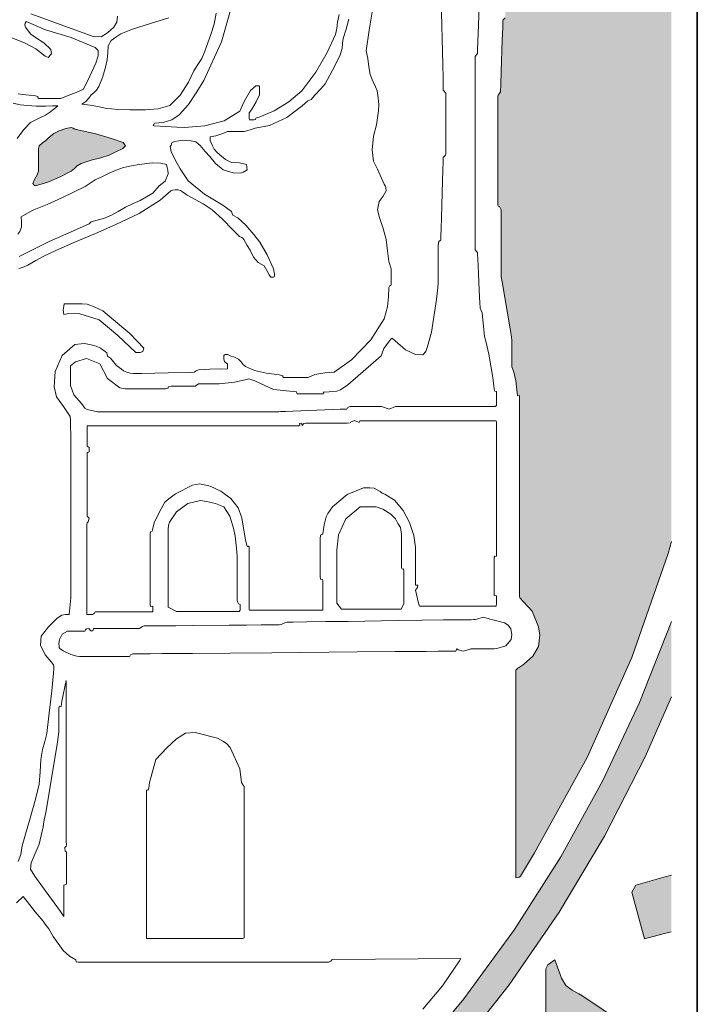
# Model space of a CAD drawing. Header units: metres. Extents: x -185 to -10, y 10 to 129.
# Tile 23 of 29: x -17.49 to -10, y 102.98 to 113.86. Entities that reach past the tile are written whole.
import ezdxf

# ---------------------------------------------------------------- set-up
doc = ezdxf.new("R2010")
doc.units = ezdxf.units.M
doc.header["$LTSCALE"] = 0.0125
doc.layers.add('Z_Schriftfeld-Logo', color=7, linetype='Continuous', lineweight=0, true_color=0xcccccc)
doc.layers.add('Z_Schriftfeld-Logoschraffur', color=7, linetype='Continuous', lineweight=0, true_color=0xdedede)

# ---------------------------------------------------------------- blocks, each defined once
blk = doc.blocks.new('UzK_Logo')
at = {"layer": 'Z_Schriftfeld-Logoschraffur'}
h = blk.add_hatch(color=256, dxfattribs=at)
h.dxf.hatch_style = 1
h.paths.add_polyline_path([(16.119, 4.735), (16.026, 5.081), (15.537, 6.427), (14.94, 7.716), (14.241, 8.945), (14.146, 9.094), (14.099, 9.168), (14.081, 9.195), (14.062, 9.223), (14.029, 9.235), (13.941, 9.181), (13.901, 9.153), (13.901, 9.108), (13.901, 9.03), (13.901, 8.799), (13.9, 8.225), (13.9, 7.987), (13.9, 7.902), (13.9, 7.849), (13.924, 7.725), (13.942, 7.649), (13.947, 7.615), (13.955, 7.533), (13.976, 7.042), (14.024, 6.81), (14.059, 6.694), (14.12, 6.505), (14.175, 6.327), (14.187, 6.24), (14.103, 6.023), (14.077, 5.909), (14.112, 5.791), (14.275, 5.587), (14.313, 5.484), (14.322, 5.359), (14.317, 5.246), (14.31, 5.188), (14.31, 5.135), (14.31, 5.043), (14.31, 4.821), (14.31, 4.731), (14.31, 4.684), (14.275, 4.568), (14.238, 4.261), (14.233, 4.186), (14.228, 4.178), (14.218, 4.182), (14.206, 4.165), (14.206, 4.111), (14.206, 4.019), (14.151, 3.633), (14.09, 3.129), (14.085, 2.973), (14.078, 2.777), (14.071, 2.577), (14.065, 2.409), (14.062, 2.309), (14.054, 2.281), (14.032, 2.208), (14.012, 2.075), (14.012, 2.034), (14.012, 1.944), (14.012, 1.844), (13.985, 1.82), (13.98, 1.806), (13.977, 1.72), (13.971, 1.561), (13.957, 1.164), (13.952, 0.999), (13.948, 0.904), (13.918, 0.861), (13.917, 0.849), (13.917, 0.836), (13.917, 0.787), (13.917, 0.591), (13.917, 0.312), (13.917, -0.278), (13.917, -0.479), (13.917, -0.533), (13.918, -0.547), (13.935, -0.554), (13.956, -0.588), (13.956, -0.679), (13.956, -0.827), (13.956, -1.009), (13.956, -1.19), (13.956, -1.338), (13.956, -1.421), (13.959, -1.444), (13.972, -1.511), (14.073, -2.106), (14.087, -2.207), (14.093, -2.26), (14.093, -2.328), (14.093, -2.474), (14.093, -2.591), (14.119, -2.659), (14.144, -2.768), (14.155, -2.88), (14.166, -2.957), (14.189, -2.95), (14.189, -2.977), (14.189, -3.044), (14.189, -3.179), (14.189, -3.367), (14.189, -3.857), (14.189, -4.416), (14.189, -4.942), (14.189, -5.163), (14.189, -5.338), (14.189, -5.456), (14.189, -5.504), (14.196, -5.524), (14.243, -5.576), (14.351, -5.694), (14.431, -5.891), (14.447, -5.997), (14.431, -6.143), (14.36, -6.266), (14.241, -6.369), (14.165, -6.419), (14.143, -6.442), (14.143, -6.521), (14.143, -6.668), (14.143, -6.87), (14.143, -7.389), (14.143, -7.974), (14.143, -8.52), (14.143, -8.746), (14.143, -8.924), (14.143, -9.04), (14.143, -9.082), (14.191, -9.073), (14.201, -9.058), (14.382, -8.764), (15.048, -7.552), (15.615, -6.282), (16.079, -4.959), (16.119, -4.806)])
blk.add_hatch(color=256, dxfattribs=at).paths.add_polyline_path([(9.154, 0.184), (9.186, 0.217), (9.17, 0.243), (9.157, 0.262), (9.011, 0.312), (8.812, 0.37), (8.597, 0.418), (8.542, 0.431), (8.524, 0.444), (8.495, 0.45), (8.43, 0.438), (8.345, 0.41), (8.278, 0.375), (8.234, 0.342), (8.2, 0.311), (8.176, 0.285), (8.133, 0.254), (8.092, 0.218), (8.084, 0.18), (8.084, 0.035), (8.084, -0.103), (8.064, -0.152), (8.033, -0.209), (8.009, -0.261), (8.021, -0.276), (8.045, -0.291), (8.201, -0.243), (8.358, -0.176), (8.497, -0.105), (8.539, -0.071), (8.572, -0.037), (8.624, -0.008), (8.751, 0.034), (8.873, 0.065), (8.978, 0.099), (9.066, 0.142)])
h = blk.add_hatch(color=256, dxfattribs=at)
h.dxf.hatch_style = 1
h.paths.add_polyline_path([(11.823, -12.94), (12.62, -12.155), (13.365, -11.321), (14.058, -10.44), (14.693, -9.515), (15.271, -8.549), (15.786, -7.545), (16.119, -6.78), (16.119, -5.828), (15.715, -6.853), (15.246, -7.851), (14.716, -8.812), (14.128, -9.735), (13.484, -10.617), (12.772, -11.441), (12.04, -12.248), (11.244, -12.991), (10.402, -13.684), (9.517, -14.324), (8.591, -14.907), (7.626, -15.433), (6.626, -15.897), (5.592, -16.298), (5.063, -16.474), (4.872, -16.532), (4.804, -16.918), (5.035, -16.849), (6.117, -16.479), (7.165, -16.042), (8.178, -15.54), (9.153, -14.977), (10.087, -14.354), (10.978, -13.674)])
h = blk.add_hatch(color=256, dxfattribs=at)
h.dxf.hatch_style = 1
h.paths.add_polyline_path([(7.795, -17.281), (7.813, -17.215), (7.815, -17.171), (7.804, -17.155), (7.606, -17.1), (7.312, -17.02), (7.161, -16.979), (7.115, -17.13), (7.027, -17.424), (6.968, -17.623), (7.068, -17.662), (7.597, -17.825), (7.642, -17.778), (7.719, -17.529)])
h.paths.add_polyline_path([(8.559, -18.595), (8.58, -18.519), (8.575, -18.511), (8.571, -18.505), (8.459, -18.473), (8.12, -18.376), (7.92, -18.319), (7.86, -18.52), (7.757, -18.86), (7.724, -18.974), (7.728, -18.981), (7.733, -18.987), (7.804, -19.009), (8.114, -19.098), (8.344, -19.165), (8.36, -19.166), (8.383, -19.166), (8.394, -19.161), (8.464, -18.92)])
h.paths.add_polyline_path([(9.291, -17.02), (9.196, -16.859), (9.068, -16.557), (9.059, -16.268), (9.002, -16.272), (8.866, -16.28), (8.575, -16.298), (8.525, -16.301), (8.497, -16.368), (8.365, -16.678), (8.309, -16.809), (8.29, -16.852), (8.29, -16.886), (8.354, -16.883), (8.622, -16.878), (8.732, -17.079), (8.921, -17.423), (9.12, -17.786), (9.262, -18.044), (9.287, -18.109), (9.276, -18.144), (9.256, -18.215), (9.255, -18.267), (9.259, -18.269), (9.279, -18.274), (9.394, -18.301), (9.726, -18.381), (9.828, -18.405), (9.844, -18.382), (9.918, -18.09), (9.959, -17.929), (9.983, -17.834), (9.753, -17.785), (9.703, -17.753), (9.611, -17.638), (9.442, -17.334)])
h.paths.add_polyline_path([(10.494, -16.402), (10.26, -16.027), (10.177, -15.835), (10.169, -15.708), (10.164, -15.582), (10.147, -15.566), (10.114, -15.566), (10.095, -15.566), (9.985, -15.561), (9.782, -15.575), (9.617, -15.646), (9.533, -15.805), (9.492, -15.976), (9.484, -16.045), (9.469, -16.104), (9.444, -16.183), (9.488, -16.22), (9.615, -16.207), (9.718, -16.194), (9.86, -16.334), (10.042, -16.611), (10.22, -16.884), (10.329, -17.048), (10.445, -17.219), (10.523, -17.354), (10.522, -17.396), (10.508, -17.458), (10.495, -17.522), (10.64, -17.554), (10.935, -17.612), (11.082, -17.64), (11.091, -17.627), (11.1, -17.613), (11.109, -17.594), (11.141, -17.395), (11.184, -17.132), (11.181, -17.045), (11.107, -17.019), (11.022, -17.003), (10.971, -16.995), (10.94, -16.997), (10.912, -16.992), (10.75, -16.766)])
h.paths.add_polyline_path([(11.322, -15.775), (11.073, -15.438), (10.962, -15.239), (11.196, -15.124), (11.44, -15.004), (11.545, -15.059), (11.901, -15.49), (12.242, -15.905), (12.31, -15.962), (12.406, -15.962), (12.49, -15.962), (12.499, -16.002), (12.499, -16.157), (12.499, -16.283), (12.543, -16.201), (12.685, -15.909), (12.791, -15.691), (12.677, -15.54), (12.526, -15.356), (12.377, -15.174), (12.217, -14.992), (12.038, -14.789), (11.879, -14.581), (11.87, -14.493), (11.87, -14.341), (11.87, -14.257), (11.658, -14.332), (11.451, -14.406), (11.261, -14.473), (11.221, -14.487), (11.179, -14.501), (11.134, -14.515), (11.067, -14.535), (11.002, -14.557), (10.943, -14.583), (10.887, -14.597), (10.85, -14.615), (10.841, -14.657), (10.844, -14.666), (10.847, -14.668), (10.848, -14.686), (10.851, -14.756), (10.851, -14.831), (10.847, -14.856), (10.847, -14.86), (10.847, -14.863), (10.825, -14.92), (10.697, -15.242), (10.575, -15.551), (10.654, -15.717), (10.822, -15.93), (10.99, -16.137), (11.111, -16.288), (11.205, -16.413), (11.303, -16.538), (11.381, -16.637), (11.456, -16.741), (11.531, -16.811), (11.627, -16.829), (11.729, -16.83), (11.876, -16.832), (12.079, -16.847), (12.497, -16.882), (12.754, -16.904), (12.748, -17), (12.74, -17.076), (12.732, -17.138), (12.768, -17.138), (12.835, -17.138), (12.867, -17.137), (12.892, -16.96), (12.932, -16.674), (12.948, -16.552), (12.937, -16.535), (12.879, -16.509), (12.585, -16.417), (12.288, -16.349), (12.044, -16.294), (11.904, -16.282), (11.773, -16.259), (11.595, -16.106)])
h.paths.add_polyline_path([(12.854, -13.972), (12.642, -13.746), (12.659, -13.667), (12.706, -13.542), (12.784, -13.448), (12.922, -13.395), (13.062, -13.367), (13.128, -13.366), (13.277, -13.508), (13.511, -13.745), (13.706, -13.938), (13.85, -14.072), (13.99, -14.211), (14.076, -14.316), (14.074, -14.355), (14.07, -14.402), (14.116, -14.434), (14.368, -14.434), (14.63, -14.434), (14.681, -14.309), (14.688, -14.078), (14.689, -13.899), (14.686, -13.846), (14.675, -13.837), (14.639, -13.836), (14.502, -13.832), (14.379, -13.828), (14.355, -13.819), (14.106, -13.578), (13.796, -13.272), (13.496, -12.969), (13.438, -12.821), (13.423, -12.698), (13.403, -12.579), (13.396, -12.568), (13.381, -12.561), (13.09, -12.726), (12.803, -12.89), (12.539, -13.043), (12.527, -13.114), (12.516, -13.182), (12.513, -13.219), (12.513, -13.259), (12.513, -13.319), (12.513, -13.346), (12.506, -13.395), (12.495, -13.459), (12.443, -13.516), (12.289, -13.579), (12.131, -13.637), (12.027, -13.693), (12.008, -13.937), (11.986, -14.212), (11.984, -14.272), (12.009, -14.272), (12.035, -14.272), (12.061, -14.269), (12.156, -14.25), (12.274, -14.224), (12.411, -14.307), (12.839, -14.725), (13.218, -15.097), (13.257, -15.15), (13.257, -15.209), (13.257, -15.257), (13.347, -15.261), (13.638, -15.261), (13.855, -15.261), (13.864, -15.211), (13.868, -15.104), (13.876, -14.894), (13.883, -14.761), (13.885, -14.706), (13.866, -14.658), (13.789, -14.653), (13.636, -14.653), (13.552, -14.653), (13.297, -14.413)])
h.paths.add_polyline_path([(14.576, -11.99), (14.463, -11.905), (14.414, -11.844), (14.395, -11.77), (14.387, -11.661), (14.369, -11.534), (14.352, -11.422), (14.174, -11.509), (14, -11.598), (13.846, -11.679), (13.765, -11.717), (13.647, -11.783), (13.604, -11.835), (13.629, -11.984), (13.67, -12.221), (13.709, -12.369), (13.892, -12.308), (14.104, -12.237), (14.199, -12.258), (14.553, -12.534), (14.917, -12.819), (14.976, -12.867), (14.976, -12.885), (14.894, -12.962), (14.751, -13.101), (14.623, -13.244), (14.64, -13.346), (14.771, -13.546), (14.864, -13.688), (14.971, -13.587), (15.223, -13.335), (15.376, -13.183), (15.539, -13.306), (15.862, -13.551), (16.025, -13.675), (16.025, -13.655), (16.025, -13.621), (16.025, -13.601), (16.019, -13.451), (15.993, -13.208), (15.938, -13.024), (15.859, -12.948), (15.76, -12.886), (15.712, -12.839), (15.735, -12.816), (15.753, -12.793), (15.737, -12.754), (15.604, -12.581), (15.474, -12.414), (15.438, -12.407), (15.356, -12.478), (15.285, -12.539), (15.099, -12.401), (14.84, -12.192)])
h.paths.add_polyline_path([(15.084, -10.644), (14.999, -10.587), (14.97, -10.568), (14.965, -10.565), (14.945, -10.553), (14.859, -10.506), (14.78, -10.447), (14.724, -10.354), (14.641, -10.122), (14.55, -10.185), (14.524, -10.235), (14.524, -10.367), (14.524, -10.554), (14.524, -10.741), (14.524, -10.873), (14.547, -10.919), (14.661, -10.995), (14.85, -11.122), (15.093, -11.286), (15.371, -11.473), (15.948, -11.862), (16.119, -11.977), (16.119, -11.338), (15.424, -10.871)])
h.paths.add_polyline_path([(16.119, -9.047), (16.025, -9.073), (15.667, -9.175), (15.617, -9.264), (15.715, -9.623), (15.778, -9.855), (16.013, -9.792), (16.119, -9.764)])
at = {"layer": 'Z_Schriftfeld-Logo', "lineweight": 0}
for points in [[(7.803, -9.398), (7.888, -9.319), (7.94, -9.382), (8.041, -9.514), (8.142, -9.629), (8.165, -9.667), (8.196, -9.705), (8.213, -9.73), (8.269, -9.824), (8.394, -10.004), (8.474, -10.077), (8.558, -10.123), (8.562, -10.148), (8.586, -10.15), (11.76, -10.15), (11.767, -10.15), (11.795, -10.137), (11.807, -10.12), (11.819, -10.118), (13.447, -10.106), (13.429, -10.134), (13.211, -10.45), (12.963, -10.748)], [(13.686, 2.202), (13.667, 1.647), (13.659, 1.437), (13.658, 1.394), (13.657, 1.389), (13.627, 1.351), (13.626, 1.339), (13.626, 1.241), (13.626, 1.022), (13.626, 0.717), (13.626, -0.021), (13.626, -0.387), (13.626, -0.707), (13.626, -0.947), (13.626, -1.074), (13.628, -1.103), (13.646, -1.123), (13.658, -1.136), (13.659, -1.159), (13.662, -1.217), (13.67, -1.402), (13.68, -1.616), (13.688, -1.782), (13.69, -1.832), (13.692, -1.843), (13.717, -1.905), (13.741, -2.16), (13.748, -2.205), (13.767, -2.281), (13.8, -2.429), (13.852, -2.723), (13.869, -2.87), (13.871, -2.889), (13.878, -2.897), (13.897, -2.903), (13.897, -2.98), (13.897, -3.081), (13.882, -3.092), (13.8, -3.092), (13.663, -3.092), (12.91, -3.092), (12.759, -3.092), (12.656, -3.092), (12.621, -3.092), (12.617, -3.094), (12.537, -3.126), (12.45, -3.098), (12.44, -3.094), (12.399, -3.094), (12.172, -3.094), (12.073, -3.094), (12.037, -3.094), (12.008, -3.108), (11.996, -3.125), (11.975, -3.127), (11.914, -3.129), (11.818, -3.133), (11.314, -3.152), (11.217, -3.156), (11.154, -3.158), (11.134, -3.159), (11.038, -3.159), (10.827, -3.159), (10.534, -3.159), (9.829, -3.159), (9.48, -3.159), (9.176, -3.159), (8.949, -3.159), (8.83, -3.159), (8.7, -3.131), (8.67, -3.116), (8.629, -3.057), (8.53, -2.946), (8.488, -2.828), (8.488, -2.711), (8.488, -2.576), (8.551, -2.526), (8.692, -2.485), (8.86, -2.55), (8.959, -2.736), (9.114, -2.855), (9.181, -2.869), (9.274, -2.869), (9.43, -2.869), (9.591, -2.869), (9.697, -2.869), (9.728, -2.861), (9.727, -2.842), (9.765, -2.836), (9.944, -2.836), (10.032, -2.836), (10.072, -2.836), (10.115, -2.807), (10.139, -2.804), (10.225, -2.805), (10.378, -2.804), (10.571, -2.786), (10.667, -2.762), (10.755, -2.741), (10.829, -2.766), (11.068, -2.879), (11.36, -2.906), (11.366, -2.931), (11.432, -2.933), (11.609, -2.933), (11.672, -2.933), (11.692, -2.933), (11.704, -2.925), (11.699, -2.91), (11.775, -2.907), (11.872, -2.9), (11.917, -2.882), (12.012, -2.816), (12.432, -2.45), (12.466, -2.356), (12.538, -2.258), (12.559, -2.234), (12.573, -2.227), (12.613, -2.259), (12.744, -2.375), (12.868, -2.433), (12.962, -2.436), (13, -2.394), (13.023, -2.329), (13.072, -2.149), (13.138, -1.735), (13.154, -1.584), (13.158, -1.524), (13.158, -1.448), (13.158, -1.306), (13.158, -1.153), (13.158, -1.044), (13.165, -0.998), (13.184, -0.985), (13.191, -0.979), (13.191, -0.974), (13.193, -0.928), (13.196, -0.831), (13.2, -0.698), (13.209, -0.379), (13.218, -0.085), (13.221, 0.016), (13.223, 0.068), (13.234, 0.083), (13.252, 0.099), (13.256, 0.118), (13.256, 0.145), (13.256, 0.211), (13.256, 0.65), (13.256, 0.83), (13.255, 0.885), (13.224, 0.921), (13.223, 0.925), (13.222, 0.965), (13.22, 1.078), (13.216, 1.247), (13.197, 2.083)], [(16.119, -4.806), (16.079, -4.959), (15.615, -6.282), (15.048, -7.552), (14.382, -8.764), (14.201, -9.058), (14.191, -9.073), (14.189, -9.073), (14.174, -9.076), (14.143, -9.082), (14.143, -9.04), (14.143, -8.924), (14.143, -8.746), (14.143, -8.52), (14.143, -7.974), (14.143, -7.389), (14.143, -6.87), (14.143, -6.668), (14.143, -6.521), (14.143, -6.442), (14.165, -6.419), (14.241, -6.369), (14.36, -6.266), (14.431, -6.143), (14.447, -5.997), (14.431, -5.891), (14.351, -5.694), (14.243, -5.576), (14.196, -5.524), (14.189, -5.504), (14.189, -5.456), (14.189, -5.338), (14.189, -5.163), (14.189, -4.942), (14.189, -4.416), (14.189, -3.857), (14.189, -3.367), (14.189, -3.179), (14.189, -3.044), (14.189, -2.977), (14.189, -2.966), (14.186, -2.951), (14.166, -2.957), (14.155, -2.88), (14.144, -2.768), (14.119, -2.659), (14.093, -2.591), (14.093, -2.474), (14.093, -2.328), (14.093, -2.26), (14.087, -2.207), (14.073, -2.106), (13.972, -1.511), (13.959, -1.444), (13.956, -1.421), (13.956, -1.338), (13.956, -1.19), (13.956, -1.009), (13.956, -0.827), (13.956, -0.679), (13.956, -0.597), (13.954, -0.585), (13.935, -0.554), (13.918, -0.547), (13.917, -0.533), (13.917, -0.479), (13.917, -0.278), (13.917, 0.312), (13.917, 0.591), (13.917, 0.787), (13.917, 0.836), (13.917, 0.849), (13.919, 0.863), (13.931, 0.878), (13.948, 0.904), (13.952, 0.999), (13.957, 1.164), (13.971, 1.561), (13.977, 1.72), (13.98, 1.806), (13.985, 1.82), (14.01, 1.842)], [(12.375, 2.249), (12.282, 1.688), (12.243, 1.425), (12.265, 1.328), (12.278, 1.221), (12.292, 1.122), (12.319, 1.061), (12.361, 0.966), (12.382, 0.915), (12.397, 0.829), (12.402, 0.744), (12.401, 0.663), (12.376, 0.486), (12.337, 0.341), (12.321, 0.168), (12.337, 0.024), (12.388, -0.078), (12.471, -0.268), (12.483, -0.291), (12.494, -0.313), (12.497, -0.354), (12.461, -0.421), (12.407, -0.49), (12.386, -0.597), (12.414, -0.694), (12.46, -0.834), (12.497, -0.97), (12.514, -1.115), (12.531, -1.253), (12.562, -1.346), (12.562, -1.411), (12.562, -1.503), (12.562, -1.545), (12.556, -1.558), (12.544, -1.555), (12.533, -1.581), (12.527, -1.701), (12.512, -1.826), (12.473, -1.978), (12.304, -2.247), (12.057, -2.499), (11.837, -2.656), (11.718, -2.667), (11.593, -2.686), (11.505, -2.723), (11.396, -2.723), (11.252, -2.723), (11.195, -2.723), (11.183, -2.716), (11.186, -2.704), (11.139, -2.69), (10.978, -2.671), (10.826, -2.635), (10.711, -2.583), (10.683, -2.558), (10.654, -2.524), (10.621, -2.491), (10.57, -2.468), (10.517, -2.451), (10.488, -2.433), (10.472, -2.433), (10.452, -2.433), (10.443, -2.437), (10.437, -2.446), (10.436, -2.46), (10.436, -2.493), (10.444, -2.52), (10.462, -2.538), (10.482, -2.553), (10.482, -2.58), (10.482, -2.614), (10.464, -2.62), (10.389, -2.615), (10.259, -2.619), (10.112, -2.628), (10.086, -2.64), (10.061, -2.655), (10.015, -2.66), (9.727, -2.666), (9.39, -2.673), (9.289, -2.674), (9.248, -2.668), (9.202, -2.658), (9.163, -2.642), (9.135, -2.618), (9.106, -2.598), (9.073, -2.573), (9.036, -2.525), (8.996, -2.478), (8.959, -2.452), (8.955, -2.433), (8.949, -2.413), (8.929, -2.396), (8.899, -2.373), (8.868, -2.351), (8.814, -2.328), (8.733, -2.304), (8.662, -2.291), (8.544, -2.305), (8.381, -2.446), (8.292, -2.649), (8.28, -2.842), (8.312, -2.972), (8.399, -3.093), (8.483, -3.22), (8.487, -3.267), (8.49, -3.315), (8.493, -3.484), (8.493, -4.474), (8.493, -5.522), (8.472, -5.734), (8.424, -5.734), (8.378, -5.742), (8.32, -5.783), (8.211, -5.891), (8.117, -6.012), (8.109, -6.126), (8.167, -6.248), (8.241, -6.337), (8.273, -6.376), (8.276, -6.394), (8.278, -6.419), (8.274, -6.482), (8.251, -6.703), (8.215, -7.024), (8.189, -7.245), (8.161, -7.348), (8.131, -7.452), (8.11, -7.576), (8.103, -7.732), (8.092, -7.89), (8.046, -8.082), (7.978, -8.324), (7.909, -8.553), (7.873, -8.672), (7.866, -8.729), (7.858, -8.782), (7.822, -8.872)], [(7.831, -1.339), (7.881, -1.329), (7.946, -1.297), (8.049, -1.239), (8.152, -1.183), (8.304, -1.11), (8.553, -1.001), (8.806, -0.894), (9.066, -0.783), (9.362, -0.64), (9.629, -0.472), (9.761, -0.355), (9.788, -0.344), (9.818, -0.34), (9.856, -0.34), (9.886, -0.349), (9.912, -0.368), (9.971, -0.407), (10.071, -0.462), (10.175, -0.517), (10.287, -0.596), (10.419, -0.715), (10.551, -0.85), (10.633, -0.934), (10.655, -0.943), (10.677, -0.954), (10.691, -0.973), (10.709, -1.008), (10.734, -1.048), (10.771, -1.109), (10.811, -1.198), (10.873, -1.265), (10.947, -1.307), (10.981, -1.364), (11.012, -1.42), (11.031, -1.452), (11.049, -1.452), (11.067, -1.452), (11.075, -1.446), (11.08, -1.433), (11.08, -1.412), (11.068, -1.344), (10.987, -1.168), (10.895, -1.004), (10.815, -0.909), (10.717, -0.791), (10.614, -0.697), (10.552, -0.662), (10.541, -0.64), (10.532, -0.618), (10.422, -0.535), (10.191, -0.394), (9.982, -0.227), (9.881, -0.075), (9.824, 0.033), (9.768, 0.148), (9.756, 0.209), (9.769, 0.225), (9.777, 0.254), (9.808, 0.273), (9.865, 0.281), (9.917, 0.288), (9.963, 0.287), (10.022, 0.28), (10.082, 0.27), (10.136, 0.224), (10.197, 0.148), (10.257, 0.081), (10.33, -0.008), (10.428, -0.088), (10.556, -0.126), (10.646, -0.128), (10.683, -0.115), (10.731, -0.088), (10.722, -0.018), (10.633, 0.001), (10.531, 0.005), (10.459, 0.045), (10.404, 0.087), (10.35, 0.133), (10.313, 0.175), (10.293, 0.219), (10.272, 0.263), (10.261, 0.284), (10.261, 0.31), (10.261, 0.333), (10.333, 0.344), (10.423, 0.374), (10.481, 0.399), (10.518, 0.402), (10.612, 0.402), (10.692, 0.402), (10.729, 0.407), (10.782, 0.426), (10.834, 0.444), (11.017, 0.476), (11.237, 0.579), (11.43, 0.728), (11.503, 0.788), (11.525, 0.798), (11.545, 0.807), (11.591, 0.862), (11.663, 0.938), (11.724, 1.007), (11.783, 1.114), (11.851, 1.243), (11.912, 1.372), (11.94, 1.455), (11.944, 1.521), (11.95, 1.583), (11.988, 1.7), (12.021, 1.828)], [(11.9, 1.886), (11.881, 1.787), (11.87, 1.71), (11.852, 1.634), (11.749, 1.403), (11.602, 1.152), (11.427, 0.917), (11.262, 0.779), (11.076, 0.662), (10.883, 0.583), (10.849, 0.575), (10.843, 0.568), (10.837, 0.552), (10.822, 0.549), (10.785, 0.549), (10.76, 0.549), (10.759, 0.566), (10.759, 0.609), (10.759, 0.637), (10.786, 0.677), (10.847, 0.775), (10.887, 0.867), (10.887, 0.895), (10.887, 0.941), (10.887, 0.97), (10.879, 0.979), (10.868, 0.982), (10.843, 0.982), (10.776, 0.922), (10.695, 0.78), (10.64, 0.659), (10.439, 0.537), (10.196, 0.47), (9.936, 0.45), (9.837, 0.454), (9.697, 0.462), (9.546, 0.47), (9.539, 0.476), (9.548, 0.491), (9.557, 0.508), (9.666, 0.513), (9.776, 0.548), (9.87, 0.61), (9.986, 0.744), (10.092, 0.903), (10.18, 1.048), (10.404, 1.538), (10.561, 2.094)], [(9.085, 1.864), (9.077, 1.788), (9.04, 1.724), (8.96, 1.655), (8.877, 1.604), (8.778, 1.608), (8.417, 1.738), (7.986, 1.896)], [(10.339, 1.904), (10.311, 1.764), (10.272, 1.634), (10.234, 1.528), (10.194, 1.422), (10.157, 1.329), (10.107, 1.25), (10.055, 1.169), (9.988, 1.028), (9.881, 0.861), (9.749, 0.731), (9.602, 0.686), (9.443, 0.677), (9.329, 0.676), (9.247, 0.675), (9.09, 0.678), (8.93, 0.695), (8.835, 0.716), (8.737, 0.734), (8.632, 0.747), (8.682, 0.781), (8.721, 0.824), (8.753, 0.865), (8.784, 0.893), (8.819, 0.923), (8.848, 0.97), (8.893, 1.084), (8.928, 1.202), (8.954, 1.309), (8.961, 1.399), (8.967, 1.49), (9.004, 1.557), (9.066, 1.6), (9.128, 1.64), (9.275, 1.7), (9.503, 1.771), (9.737, 1.845)], [(7.736, 1.594), (7.913, 1.522), (8.048, 1.449), (8.106, 1.405), (8.166, 1.359), (8.209, 1.342), (8.225, 1.365), (8.248, 1.387), (8.238, 1.441), (8.15, 1.525), (8.046, 1.593), (7.983, 1.636), (7.949, 1.678), (7.918, 1.727), (7.908, 1.757), (7.912, 1.778), (7.925, 1.798), (8.17, 1.692), (8.498, 1.594), (8.802, 1.469), (8.841, 1.427), (8.841, 1.387), (8.841, 1.362), (8.81, 1.269), (8.735, 1.102), (8.653, 0.939), (8.562, 0.894), (8.458, 0.857), (8.366, 0.821), (8.274, 0.821), (8.141, 0.821), (8.086, 0.821), (8.074, 0.828), (8.077, 0.841), (8.046, 0.851), (7.964, 0.86), (7.88, 0.87), (7.824, 0.88)], [(7.762, 0.76), (7.849, 0.74), (7.944, 0.729), (8.052, 0.722), (8.171, 0.72), (8.26, 0.727), (8.329, 0.725), (8.275, 0.682), (8.222, 0.642), (8.171, 0.608), (8.107, 0.576), (8.04, 0.545), (7.982, 0.515), (7.896, 0.425), (7.812, 0.311)], [(7.818, -0.906), (7.847, -0.87), (7.866, -0.816), (7.865, -0.751), (7.86, -0.682), (8.001, -0.605), (8.191, -0.528), (8.379, -0.444), (8.526, -0.371), (8.673, -0.299), (8.802, -0.214), (8.895, -0.173), (8.981, -0.13), (9.067, -0.089), (9.163, -0.059), (9.265, -0.035), (9.359, -0.018), (9.526, 0.001), (9.634, -0.003), (9.709, -0.02), (9.715, -0.057), (9.723, -0.093), (9.727, -0.136), (9.691, -0.229), (9.614, -0.292), (9.534, -0.383), (9.455, -0.429), (9.372, -0.477), (9.283, -0.515), (9.187, -0.563), (9.093, -0.617), (9.008, -0.663), (8.92, -0.699), (8.828, -0.728), (8.752, -0.748), (8.738, -0.761), (8.726, -0.774), (8.602, -0.827), (8.219, -0.997), (7.838, -1.186)], [(4.872, -16.532), (5.063, -16.474), (5.592, -16.298), (6.626, -15.897), (7.626, -15.433), (8.591, -14.907), (9.517, -14.324), (10.402, -13.684), (11.244, -12.991), (12.04, -12.248), (12.788, -11.455), (13.484, -10.617), (14.128, -9.735), (14.716, -8.812), (15.246, -7.851), (15.715, -6.853), (16.121, -5.822)], [(16.119, -6.78), (15.786, -7.545), (15.271, -8.549), (14.693, -9.515), (14.058, -10.44), (13.365, -11.321), (12.62, -12.155), (11.823, -12.94), (10.978, -13.674), (10.087, -14.354), (9.153, -14.977), (8.178, -15.54), (7.165, -16.042), (6.117, -16.479), (5.035, -16.849), (4.804, -16.918)], [(16.116, -9.764), (16.013, -9.792), (15.778, -9.855), (15.715, -9.623), (15.617, -9.264), (15.667, -9.175), (16.025, -9.073), (16.119, -9.047)], [(16.119, -11.977), (15.948, -11.862), (15.371, -11.473), (15.093, -11.286), (14.85, -11.122), (14.661, -10.995), (14.547, -10.919), (14.524, -10.873), (14.524, -10.741), (14.524, -10.554), (14.524, -10.367), (14.524, -10.235), (14.55, -10.185), (14.641, -10.122), (14.724, -10.354), (14.78, -10.447), (14.859, -10.506), (14.945, -10.553), (14.965, -10.565), (14.97, -10.568), (14.999, -10.587), (15.084, -10.644), (15.424, -10.871), (16.119, -11.338)]]:
    blk.add_lwpolyline(points, dxfattribs=at)
for points in [[(8.495, 0.45), (8.524, 0.444), (8.542, 0.431), (8.597, 0.418), (8.812, 0.37), (9.011, 0.312), (9.157, 0.262), (9.17, 0.243), (9.186, 0.217), (9.154, 0.184), (9.066, 0.142), (8.978, 0.099), (8.873, 0.065), (8.751, 0.034), (8.624, -0.008), (8.572, -0.037), (8.539, -0.071), (8.497, -0.105), (8.358, -0.176), (8.201, -0.243), (8.043, -0.291), (8.037, -0.286), (8.021, -0.276), (8.009, -0.261), (8.033, -0.209), (8.064, -0.152), (8.084, -0.103), (8.084, 0.035), (8.084, 0.18), (8.092, 0.218), (8.133, 0.254), (8.176, 0.285), (8.2, 0.311), (8.234, 0.342), (8.278, 0.375), (8.345, 0.41), (8.43, 0.438)], [(8.409, -1.79), (8.494, -1.79), (8.638, -1.79), (8.701, -1.792), (8.788, -1.829), (8.898, -1.878), (9.035, -1.992), (9.242, -2.165), (9.42, -2.351), (9.405, -2.394), (9.373, -2.409), (9.317, -2.407), (9.089, -2.19), (8.851, -1.994), (8.606, -1.917), (8.468, -1.91), (8.406, -1.926), (8.395, -1.867), (8.402, -1.817)], [(12.096, -3.271), (12.144, -3.293), (12.156, -3.296), (12.162, -3.279), (12.163, -3.274), (12.216, -3.274), (12.345, -3.274), (12.531, -3.274), (13.478, -3.274), (13.675, -3.274), (13.82, -3.274), (13.893, -3.274), (13.899, -3.293), (13.899, -3.389), (13.899, -3.548), (13.899, -3.989), (13.899, -4.47), (13.899, -4.681), (13.899, -4.849), (13.899, -4.955), (13.899, -4.985), (13.896, -4.998), (13.879, -4.995), (13.868, -5.008), (13.868, -5.047), (13.868, -5.15), (13.868, -5.405), (13.868, -5.476), (13.869, -5.493), (13.898, -5.5), (13.898, -5.532), (13.898, -5.597), (13.894, -5.629), (13.85, -5.629), (13.766, -5.629), (13.523, -5.629), (13.246, -5.629), (13.018, -5.629), (12.947, -5.629), (12.92, -5.629), (12.909, -5.591), (12.869, -5.428), (12.895, -5.393), (12.9, -5.364), (12.886, -5.361), (12.87, -5.361), (12.869, -5.345), (12.869, -5.277), (12.869, -5.029), (12.869, -4.926), (12.869, -4.878), (12.848, -4.73), (12.794, -4.567), (12.711, -4.412), (12.605, -4.284), (12.479, -4.205), (12.446, -4.194), (12.421, -4.171), (12.346, -4.131), (12.289, -4.125), (12.263, -4.125), (12.209, -4.128), (12.001, -4.209), (11.815, -4.367), (11.756, -4.451), (11.736, -4.496), (11.709, -4.598), (11.693, -4.711), (11.682, -4.721), (11.665, -4.728), (11.66, -4.776), (11.66, -4.883), (11.66, -5.029), (11.66, -5.169), (11.66, -5.26), (11.667, -5.289), (11.684, -5.285), (11.691, -5.305), (11.691, -5.359), (11.691, -5.456), (11.691, -5.649), (11.691, -5.682), (11.661, -5.682), (11.592, -5.682), (11.371, -5.682), (11.106, -5.682), (10.877, -5.682), (10.8, -5.682), (10.762, -5.682), (10.759, -5.672), (10.759, -5.627), (10.759, -5.456), (10.759, -5.027), (10.759, -4.901), (10.759, -4.877), (10.751, -4.869), (10.737, -4.875), (10.726, -4.853), (10.711, -4.793), (10.664, -4.509), (10.619, -4.38), (10.524, -4.263), (10.399, -4.168), (10.261, -4.103), (10.129, -4.077), (10.036, -4.094), (9.824, -4.203), (9.738, -4.264), (9.688, -4.307), (9.62, -4.429), (9.553, -4.571), (9.533, -4.642), (9.527, -4.678), (9.527, -4.678), (9.503, -4.685), (9.502, -4.706), (9.502, -4.752), (9.502, -4.834), (9.502, -5.323), (9.502, -5.53), (9.502, -5.591), (9.502, -5.612), (9.506, -5.633), (9.532, -5.631), (9.532, -5.7), (9.506, -5.702), (9.371, -5.702), (8.977, -5.702), (8.838, -5.702), (8.802, -5.702), (8.792, -5.717), (8.767, -5.735), (8.698, -5.735), (8.698, -5.714), (8.698, -5.64), (8.698, -5.383), (8.698, -5.057), (8.698, -4.762), (8.698, -4.656), (8.698, -4.593), (8.699, -4.57), (8.714, -4.559), (8.727, -4.511), (8.699, -4.488), (8.699, -4.448), (8.699, -4.376), (8.699, -4.17), (8.699, -3.939), (8.699, -3.752), (8.699, -3.696), (8.699, -3.676), (8.71, -3.676), (8.724, -3.671), (8.726, -3.615), (8.699, -3.598), (8.699, -3.349), (8.699, -3.339), (8.733, -3.338), (8.888, -3.338), (9.143, -3.338), (9.469, -3.338), (9.839, -3.338), (10.595, -3.338), (10.924, -3.338), (11.184, -3.338), (11.346, -3.338), (11.389, -3.338), (11.401, -3.325), (11.397, -3.307), (11.424, -3.306), (11.429, -3.335), (11.45, -3.31), (11.479, -3.304), (11.574, -3.304), (11.725, -3.304), (11.884, -3.304), (12.002, -3.304), (12.038, -3.302), (12.045, -3.293), (12.096, -3.271)], [(10.138, -4.286), (10.214, -4.298), (10.328, -4.326), (10.435, -4.366), (10.512, -4.484), (10.558, -4.64), (10.579, -4.742), (10.586, -4.816), (10.597, -4.893), (10.605, -4.998), (10.605, -5.313), (10.605, -5.557), (10.612, -5.582), (10.624, -5.6), (10.643, -5.61), (10.643, -5.635), (10.643, -5.68), (10.63, -5.697), (10.283, -5.697), (9.836, -5.697), (9.728, -5.641), (9.728, -5.188), (9.728, -4.735), (9.728, -4.652), (9.733, -4.606), (9.745, -4.561), (9.833, -4.433), (9.978, -4.326)], [(12.166, -4.367), (12.223, -4.367), (12.322, -4.367), (12.37, -4.368), (12.455, -4.398), (12.557, -4.459), (12.617, -4.522), (12.647, -4.578), (12.679, -4.632), (12.691, -4.718), (12.691, -4.968), (12.691, -5.141), (12.699, -5.16), (12.716, -5.156), (12.723, -5.175), (12.723, -5.347), (12.723, -5.597), (12.689, -5.669), (12.322, -5.669), (11.929, -5.669), (11.871, -5.59), (11.871, -5.218), (11.871, -4.918), (11.891, -4.725), (11.986, -4.519)], [(13.73, -5.768), (13.792, -5.787), (13.805, -5.792), (13.812, -5.794), (13.852, -5.803), (13.998, -5.84), (14.048, -5.869), (14.08, -5.917), (14.093, -5.99), (14.085, -6.051), (14.015, -6.132), (13.901, -6.168), (13.869, -6.171), (13.855, -6.171), (13.817, -6.171), (13.675, -6.171), (13.609, -6.171), (13.573, -6.171), (13.555, -6.178), (13.477, -6.203), (13.411, -6.185), (13.394, -6.171), (13.389, -6.177), (13.384, -6.191), (13.381, -6.201), (13.349, -6.201), (13.272, -6.202), (13.156, -6.203), (13.004, -6.204), (12.821, -6.206), (12.611, -6.207), (12.13, -6.211), (11.046, -6.221), (10.514, -6.225), (10.036, -6.229), (9.829, -6.231), (9.648, -6.232), (9.499, -6.234), (9.386, -6.235), (9.313, -6.235), (9.285, -6.236), (9.28, -6.236), (9.271, -6.237), (9.252, -6.247), (9.242, -6.265), (9.232, -6.267), (9.194, -6.267), (9.06, -6.267), (8.719, -6.267), (8.603, -6.267), (8.569, -6.266), (8.491, -6.244), (8.396, -6.197), (8.355, -6.168), (8.346, -6.156), (8.343, -6.137), (8.342, -6.106), (8.348, -6.051), (8.383, -5.985), (8.45, -5.947), (8.508, -5.946), (8.613, -5.946), (8.654, -5.946), (8.67, -5.945), (8.678, -5.929), (8.69, -5.917), (8.722, -5.914), (8.745, -5.943), (8.774, -5.943), (8.776, -5.928), (8.782, -5.914), (8.801, -5.913), (8.882, -5.913), (9.17, -5.913), (9.298, -5.913), (9.34, -5.913), (9.361, -5.913), (9.402, -5.889), (9.424, -5.881), (9.502, -5.88), (9.64, -5.879), (9.825, -5.877), (10.041, -5.875), (10.505, -5.871), (10.723, -5.869), (10.911, -5.867), (11.055, -5.866), (11.138, -5.865), (11.165, -5.863), (11.219, -5.835), (11.237, -5.832), (11.265, -5.832), (11.318, -5.831), (11.488, -5.829), (11.727, -5.826), (12.014, -5.822), (12.648, -5.813), (12.953, -5.809), (13.224, -5.805), (13.438, -5.803), (13.518, -5.801), (13.576, -5.801), (13.61, -5.8), (13.619, -5.8), (13.628, -5.799), (13.647, -5.794), (13.73, -5.768)], [(8.435, -6.574), (8.435, -6.634), (8.435, -6.797), (8.435, -7.036), (8.435, -7.326), (8.435, -7.952), (8.435, -8.236), (8.435, -8.466), (8.435, -8.615), (8.436, -8.66), (8.433, -8.678), (8.416, -8.696), (8.419, -8.744), (8.436, -8.751), (8.439, -8.767), (8.439, -8.826), (8.439, -9.049), (8.439, -9.134), (8.438, -9.162), (8.406, -9.172), (8.403, -9.19), (8.403, -9.258), (8.403, -9.48), (8.403, -9.557), (8.403, -9.57), (8.36, -9.506), (8.135, -9.195), (8.037, -9.059), (7.979, -8.969), (7.99, -8.889), (8.09, -8.654), (8.14, -8.432), (8.152, -8.368), (8.178, -8.229), (8.232, -7.919), (8.283, -7.611), (8.322, -7.361), (8.341, -7.222), (8.342, -7.193), (8.342, -7.038), (8.342, -6.919), (8.348, -6.899), (8.362, -6.904), (8.369, -6.902), (8.379, -6.838), (8.435, -6.574)], [(10.073, -7.234), (10.356, -7.304), (10.431, -7.35), (10.474, -7.379), (10.518, -7.423), (10.639, -7.694), (10.659, -7.87), (10.681, -7.905), (10.692, -7.921), (10.692, -7.998), (10.692, -8.153), (10.692, -8.364), (10.692, -8.882), (10.692, -9.401), (10.692, -9.612), (10.692, -9.766), (10.692, -9.844), (10.678, -9.849), (10.611, -9.849), (10.499, -9.849), (9.845, -9.849), (9.568, -9.849), (9.484, -9.849), (9.454, -9.849), (9.454, -9.803), (9.454, -9.677), (9.454, -9.258), (9.454, -8.741), (9.454, -8.273), (9.454, -8.104), (9.454, -8.003), (9.454, -7.97), (9.463, -7.963), (9.476, -7.968), (9.482, -7.941), (9.492, -7.869), (9.572, -7.579), (9.713, -7.429), (9.833, -7.316), (9.948, -7.244), (10.073, -7.234)]]:
    blk.add_lwpolyline(points, close=True, dxfattribs=at)
at = {"layer": 'Z_Schriftfeld-Logo'}
blk.add_arc((0, 0), 22.712, 123.0043, 315.2102, dxfattribs=at)

msp = doc.modelspace()

# ---------------------------------------------------------------- linework, layer by layer
msp.add_lwpolyline([(-185, 79.5), (-10, 79.5), (-10, 128.75), (-10, 79.5), (-185, 79.5), (-185, 129), (-10, 129), (-185, 129)])

# ---------------------------------------------------------------- block references
at = {"xscale": 0.87, "yscale": 0.87}
msp.add_blockref('UzK_Logo', (-24.31, 112.281), dxfattribs=at)

doc.saveas('drawing.dxf')
